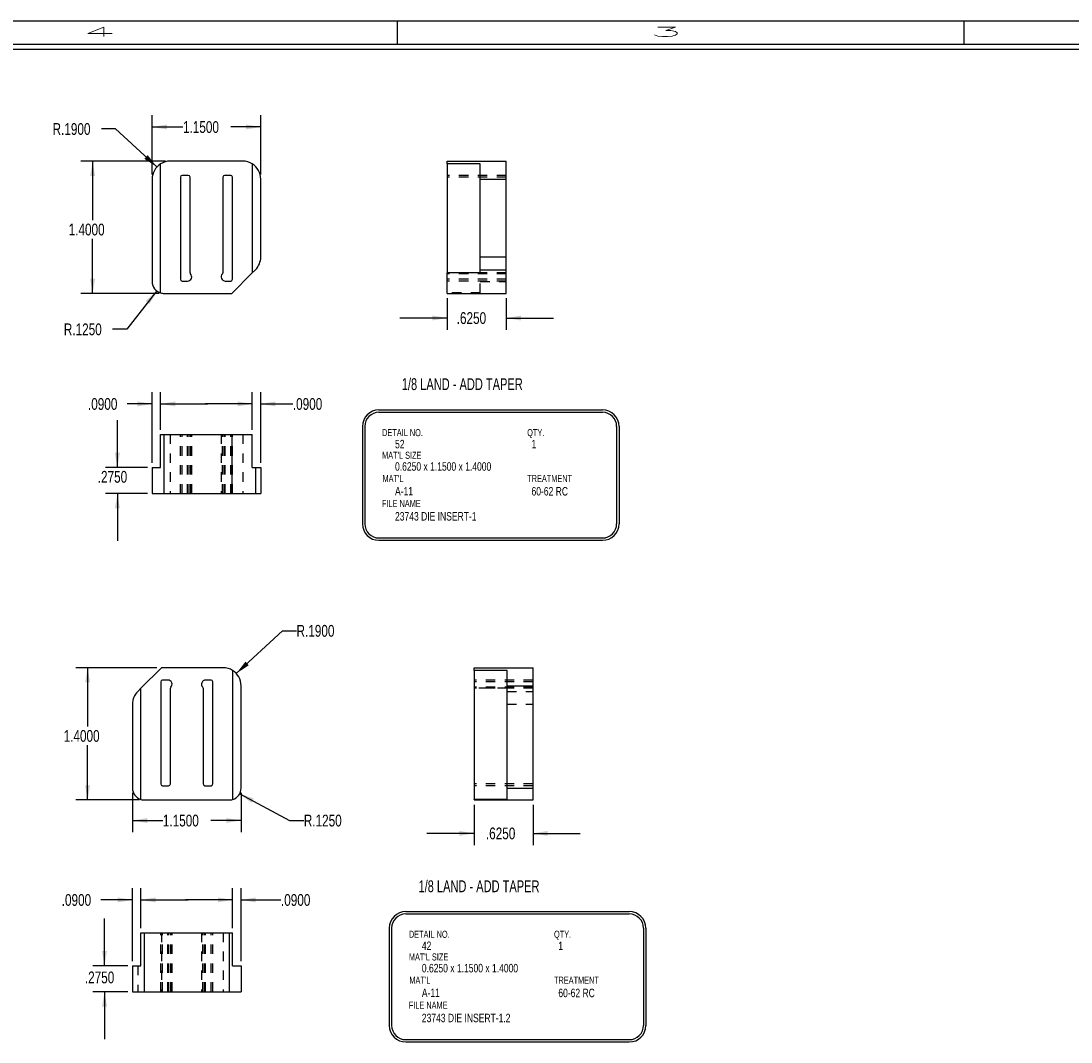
# Model space of a CAD drawing. Header units: inches. Extents: x 1802 to 2468, y -208 to -72.
# Tile 245 of 256: x 2045 to 2056, y -195 to -185. Entities that reach past the tile are written whole.
import ezdxf

# ---------------------------------------------------------------- set-up
doc = ezdxf.new("R2010")
doc.units = ezdxf.units.IN
doc.header["$LTSCALE"] = 0.5
doc.header["$MEASUREMENT"] = 0
doc.linetypes.add('HIDDEN', pattern=[0.225, 0.15, -0.075])
for name, color, linetype in [('SID-M-D', 42, 'Continuous'), ('SID-M-H', 4, 'HIDDEN'), ('SID-M-M', 233, 'Continuous'), ('SID-M-S', 105, 'Continuous')]:
    doc.layers.add(name, color=color, linetype=linetype)
doc.styles.add('R', font='ROMAND.SHX')
doc.styles.add('SLDTEXTSTYLE0', font='TXT', dxfattribs={"width": 0.595745})
doc.styles.add('SLDTEXTSTYLE1', font='TXT', dxfattribs={"width": 0.744681})

# ---------------------------------------------------------------- blocks, each defined once
blk = doc.blocks.new('*U9')
at = {"layer": 'SID-M-S'}
for p, q in [((0, 22.55), (-34, 22.55)), ((-17, 22.55), (-17, 22.3)), ((-11, 22.55), (-11, 22.3)), ((0, 22.3), (-34, 22.3)), ((0, 22.25), (-34, 22.25))]:
    blk.add_line(p, q, dxfattribs=at)
at = {"layer": 'SID-M-D', "style": 'R', "width": 4}
for s, p in [('4', (-20.327, 22.386)), ('3', (-14.327, 22.386))]:
    blk.add_text(s, height=0.1, dxfattribs=at).set_placement(p)

msp = doc.modelspace()

# ---------------------------------------------------------------- linework, layer by layer
at = {"layer": 'SID-M-D'}
for p, q in [((2046.35382, -186.17033), (2046.35382, -185.54377)), ((2047.50382, -186.17033), (2047.50382, -185.54377)), ((2045.96665, -185.68934), (2045.81665, -185.68934)), ((2046.40399, -186.09169), (2045.96665, -185.68934)), ((2046.35382, -185.66877), (2046.68057, -185.66877)), ((2047.50382, -185.66877), (2047.18856, -185.66877)), ((2046.49382, -186.03033), (2045.5989, -186.03033)), ((2045.7239, -186.03033), (2045.7239, -186.65429)), ((2045.7239, -187.43033), (2045.7239, -186.85273)), ((2046.40205, -187.40398), (2046.08588, -187.81024)), ((2046.42882, -187.43033), (2045.5989, -187.43033)), ((2049.47747, -187.48033), (2049.47747, -187.81567)), ((2050.10247, -187.48033), (2050.10247, -187.81567)), ((2049.47747, -187.69067), (2048.97747, -187.69067)), ((2050.10247, -187.69067), (2050.60247, -187.69067)), ((2046.08588, -187.81024), (2045.93588, -187.81024)), ((2046.35382, -189.22358), (2046.35382, -188.47472)), ((2046.44382, -188.87358), (2046.44382, -188.47472)), ((2047.41382, -188.87358), (2047.41382, -188.47472)), ((2047.50382, -189.22358), (2047.50382, -188.47472)), ((2046.35382, -188.59972), (2046.09012, -188.59972)), ((2046.44382, -188.59972), (2046.94382, -188.59972)), ((2047.41382, -188.59972), (2046.91382, -188.59972)), ((2047.50382, -188.59972), (2047.84347, -188.59972)), ((2045.98598, -189.27358), (2045.98598, -188.77358)), ((2046.30382, -189.27358), (2045.86098, -189.27358)), ((2046.30382, -189.54858), (2045.86098, -189.54858)), ((2045.98598, -189.54858), (2045.98598, -190.04858)), ((2047.24502, -191.45297), (2047.73256, -191.00135)), ((2047.73256, -191.00135), (2047.88256, -191.00135)), ((2046.4027, -191.39209), (2045.54578, -191.39209)), ((2045.67078, -191.39209), (2045.67078, -192.01413)), ((2045.67078, -192.79209), (2045.67078, -192.21257)), ((2046.14563, -192.71709), (2046.14563, -193.13431)), ((2047.28082, -192.72611), (2047.80955, -193.00931)), ((2047.29563, -192.71709), (2047.29563, -193.13431)), ((2046.22063, -192.79209), (2045.54578, -192.79209)), ((2049.76133, -192.84209), (2049.76133, -193.27045)), ((2050.38633, -192.84209), (2050.38633, -193.27045)), ((2046.14563, -193.00931), (2046.4673, -193.00931)), ((2047.29563, -193.00931), (2046.97529, -193.00931)), ((2047.80955, -193.00931), (2047.95955, -193.00931)), ((2049.76133, -193.14545), (2049.26133, -193.14545)), ((2050.38633, -193.14545), (2050.88633, -193.14545)), ((2046.14563, -194.49718), (2046.14563, -193.72481)), ((2046.23563, -194.14718), (2046.23563, -193.72481)), ((2047.20563, -194.14718), (2047.20563, -193.72481)), ((2047.29563, -194.49718), (2047.29563, -193.72481)), ((2046.14563, -193.84981), (2045.81217, -193.84981)), ((2046.23563, -193.84981), (2046.73563, -193.84981)), ((2047.20563, -193.84981), (2046.70563, -193.84981)), ((2047.29563, -193.84981), (2047.71774, -193.84981)), ((2045.8495, -194.54718), (2045.8495, -194.04718)), ((2046.09563, -194.54718), (2045.7245, -194.54718)), ((2046.09563, -194.82218), (2045.7245, -194.82218)), ((2045.8495, -194.82218), (2045.8495, -195.32218))]:
    msp.add_line(p, q, dxfattribs=at)
for points in [[(2046.35382, -185.66877), (2046.50982, -185.69477), (2046.50982, -185.64277)], [(2047.50382, -185.66877), (2047.34782, -185.64277), (2047.34782, -185.69477)], [(2046.40399, -186.09169), (2046.30679, -185.96693), (2046.27158, -186.0052)], [(2045.7239, -186.03033), (2045.6979, -186.18633), (2045.7499, -186.18633)], [(2045.7239, -187.43033), (2045.7499, -187.27433), (2045.6979, -187.27433)], [(2046.40205, -187.40398), (2046.28572, -187.51112), (2046.32676, -187.54306)], [(2049.47747, -187.69067), (2049.32147, -187.66467), (2049.32147, -187.71667)], [(2050.10247, -187.69067), (2050.25847, -187.71667), (2050.25847, -187.66467)], [(2046.35382, -188.59972), (2046.19782, -188.57372), (2046.19782, -188.62572)], [(2046.44382, -188.59972), (2046.59982, -188.62572), (2046.59982, -188.57372)], [(2047.41382, -188.59972), (2047.25782, -188.57372), (2047.25782, -188.62572)], [(2047.50382, -188.59972), (2047.65982, -188.62572), (2047.65982, -188.57372)], [(2045.98598, -189.27358), (2046.01198, -189.11758), (2045.95998, -189.11758)], [(2045.98598, -189.54858), (2045.95998, -189.70458), (2046.01198, -189.70458)], [(2045.67078, -191.39209), (2045.64478, -191.54809), (2045.69678, -191.54809)], [(2047.24502, -191.45297), (2047.37713, -191.36603), (2047.34179, -191.32789)], [(2045.67078, -192.79209), (2045.69678, -192.63609), (2045.64478, -192.63609)], [(2047.28082, -192.72611), (2047.40606, -192.82269), (2047.43061, -192.77685)], [(2046.14563, -193.00931), (2046.30163, -193.03531), (2046.30163, -192.98331)], [(2047.29563, -193.00931), (2047.13963, -192.98331), (2047.13963, -193.03531)], [(2049.76133, -193.14545), (2049.60533, -193.11945), (2049.60533, -193.17145)], [(2050.38633, -193.14545), (2050.54233, -193.17145), (2050.54233, -193.11945)], [(2046.14563, -193.84981), (2045.98963, -193.82381), (2045.98963, -193.87581)], [(2046.23563, -193.84981), (2046.39163, -193.87581), (2046.39163, -193.82381)], [(2047.20563, -193.84981), (2047.04963, -193.82381), (2047.04963, -193.87581)], [(2047.29563, -193.84981), (2047.45163, -193.87581), (2047.45163, -193.82381)], [(2045.8495, -194.54718), (2045.8755, -194.39118), (2045.8235, -194.39118)], [(2045.8495, -194.82218), (2045.8235, -194.97818), (2045.8755, -194.97818)]]:
    msp.add_solid(points, dxfattribs=at)
at = {"layer": 'SID-M-H'}
for p, q in [((2050.10247, -186.18185), (2049.47747, -186.18185)), ((2050.10247, -186.20045), (2049.47747, -186.20045)), ((2050.10247, -186.20045), (2049.47747, -186.20045)), ((2050.10247, -186.20045), (2049.47747, -186.20045)), ((2050.10247, -186.20045), (2049.47747, -186.20045)), ((2049.82747, -186.22033), (2050.10247, -186.22033)), ((2050.10247, -187.21272), (2049.47747, -187.21272)), ((2050.10247, -187.21272), (2049.47747, -187.21272)), ((2050.10247, -187.2244), (2049.47747, -187.2244)), ((2050.10247, -187.2244), (2049.47747, -187.2244)), ((2050.10247, -187.28045), (2049.47747, -187.28045)), ((2050.10247, -187.28045), (2049.47747, -187.28045)), ((2050.10247, -187.29905), (2049.47747, -187.29905)), ((2049.82747, -187.42533), (2049.82747, -187.21326)), ((2049.82747, -187.30533), (2050.10247, -187.30533)), ((2049.82747, -187.42533), (2049.47747, -187.42533)), ((2046.54382, -188.92358), (2046.54382, -189.54858)), ((2046.65306, -189.54858), (2046.65306, -188.92358)), ((2046.67166, -189.54858), (2046.67166, -188.92358)), ((2046.67166, -189.54858), (2046.67166, -188.92358)), ((2046.72953, -189.54858), (2046.72953, -188.92358)), ((2046.73666, -189.54858), (2046.73666, -188.92358)), ((2046.75526, -189.54858), (2046.75526, -188.92358)), ((2046.76014, -189.54858), (2046.76014, -188.92358)), ((2046.77313, -189.54858), (2046.77313, -188.92358)), ((2047.08451, -188.92358), (2047.08451, -189.54858)), ((2047.0975, -189.54858), (2047.0975, -188.92358)), ((2047.10239, -189.54858), (2047.10239, -188.92358)), ((2047.12099, -189.54858), (2047.12099, -188.92358)), ((2047.12811, -189.54858), (2047.12811, -188.92358)), ((2047.18599, -189.54858), (2047.18599, -188.92358)), ((2047.18599, -189.54858), (2047.18599, -188.92358)), ((2047.20459, -189.54858), (2047.20459, -188.92358)), ((2047.31382, -188.92358), (2047.31382, -189.54858)), ((2050.38633, -191.52337), (2049.76133, -191.52337)), ((2050.38633, -191.54197), (2049.76133, -191.54197)), ((2050.38633, -191.54197), (2049.76133, -191.54197)), ((2050.38633, -191.59802), (2049.76133, -191.59802)), ((2050.38633, -191.59802), (2049.76133, -191.59802)), ((2050.11133, -191.60916), (2049.76133, -191.60916)), ((2050.38633, -191.6097), (2049.76133, -191.6097)), ((2050.38633, -191.6097), (2049.76133, -191.6097)), ((2050.11133, -191.64351), (2050.38633, -191.64351)), ((2050.11133, -191.77786), (2050.38633, -191.77786)), ((2050.38633, -192.62197), (2049.76133, -192.62197)), ((2050.38633, -192.62197), (2049.76133, -192.62197)), ((2050.38633, -192.62197), (2049.76133, -192.62197)), ((2050.38633, -192.62197), (2049.76133, -192.62197)), ((2050.38633, -192.64057), (2049.76133, -192.64057)), ((2050.11133, -192.66709), (2050.38633, -192.66709)), ((2046.44487, -194.82218), (2046.44487, -194.19718)), ((2046.4527, -194.19718), (2046.4527, -194.82218)), ((2046.46347, -194.82218), (2046.46347, -194.19718)), ((2046.46347, -194.82218), (2046.46347, -194.19718)), ((2046.52134, -194.82218), (2046.52134, -194.19718)), ((2046.52847, -194.82218), (2046.52847, -194.19718)), ((2046.54707, -194.82218), (2046.54707, -194.19718)), ((2046.55195, -194.82218), (2046.55195, -194.19718)), ((2046.56494, -194.82218), (2046.56494, -194.19718)), ((2046.87632, -194.19718), (2046.87632, -194.82218)), ((2046.88931, -194.82218), (2046.88931, -194.19718)), ((2046.8942, -194.82218), (2046.8942, -194.19718)), ((2046.9128, -194.82218), (2046.9128, -194.19718)), ((2046.91992, -194.82218), (2046.91992, -194.19718)), ((2046.9778, -194.82218), (2046.9778, -194.19718)), ((2046.9778, -194.82218), (2046.9778, -194.19718)), ((2046.9964, -194.82218), (2046.9964, -194.19718)), ((2047.10563, -194.19718), (2047.10563, -194.82218)), ((2046.20128, -194.54718), (2046.20128, -194.82218))]:
    msp.add_line(p, q, dxfattribs=at)
at = {"layer": 'SID-M-M'}
for p, q in [((2048.75551, -188.66323), (2051.12149, -188.66323)), ((2048.75551, -188.68823), (2051.12149, -188.68823)), ((2048.58051, -188.83823), (2048.58051, -189.86875)), ((2048.60551, -188.83823), (2048.60551, -189.86875)), ((2051.27149, -188.83823), (2051.27149, -189.86875)), ((2051.29649, -188.83823), (2051.29649, -189.86875)), ((2048.75551, -190.01875), (2051.12149, -190.01875)), ((2048.75551, -190.04375), (2051.12149, -190.04375)), ((2049.03937, -193.9732), (2051.40536, -193.9732)), ((2049.03937, -193.9982), (2051.40536, -193.9982)), ((2048.86437, -194.1482), (2048.86437, -195.17872)), ((2048.88937, -194.1482), (2048.88937, -195.17872)), ((2051.55536, -194.1482), (2051.55536, -195.17872)), ((2051.58036, -194.1482), (2051.58036, -195.17872)), ((2049.03937, -195.32872), (2051.40536, -195.32872)), ((2049.03937, -195.35372), (2051.40536, -195.35372))]:
    msp.add_line(p, q, dxfattribs=at)
for centre, radius, start, end in [((2048.75551, -188.83823), 0.175, 90, 180), ((2048.75551, -188.83823), 0.15, 90, 180), ((2051.12149, -188.83823), 0.175, 0, 90), ((2051.12149, -188.83823), 0.15, 0, 90), ((2048.75551, -189.86875), 0.175, 180, 270), ((2048.75551, -189.86875), 0.15, 180, 270), ((2051.12149, -189.86875), 0.15, 270, 0), ((2051.12149, -189.86875), 0.175, 270, 0), ((2049.03937, -194.1482), 0.175, 90, 180), ((2051.40536, -194.1482), 0.175, 0, 90), ((2049.03937, -194.1482), 0.15, 90, 180), ((2051.40536, -194.1482), 0.15, 0, 90), ((2049.03937, -195.17872), 0.175, 180, 270), ((2049.03937, -195.17872), 0.15, 180, 270), ((2051.40536, -195.17872), 0.15, 270, 0), ((2051.40536, -195.17872), 0.175, 270, 0)]:
    msp.add_arc(centre, radius, start, end, dxfattribs=at)
at = {"layer": 'SID-M-S'}
for p, q in [((2046.44382, -187.42533), (2046.44382, -186.05877)), ((2047.31382, -186.03033), (2046.54382, -186.03033)), ((2047.41382, -186.05877), (2047.41382, -187.21326)), ((2049.47747, -186.03033), (2050.10247, -186.03033)), ((2049.47747, -186.05877), (2049.47747, -186.03033)), ((2049.82747, -186.05877), (2049.47747, -186.05877)), ((2049.47747, -186.05877), (2049.47747, -187.21326)), ((2049.82747, -186.22033), (2049.82747, -186.05877)), ((2050.10247, -186.22033), (2050.10247, -186.03033)), ((2046.73666, -186.18185), (2046.67166, -186.18185)), ((2047.18599, -186.18185), (2047.12099, -186.18185)), ((2046.35382, -186.22033), (2046.35382, -187.30533)), ((2046.65306, -186.20045), (2046.65306, -187.28045)), ((2046.75526, -187.21272), (2046.75526, -186.20045)), ((2047.10239, -186.20045), (2047.10239, -187.21272)), ((2047.20459, -187.28045), (2047.20459, -186.20045)), ((2047.50382, -187.04456), (2047.50382, -186.22033)), ((2049.82747, -186.22033), (2050.10247, -186.22033)), ((2049.82747, -187.04456), (2049.82747, -186.22033)), ((2050.10247, -187.04456), (2050.10247, -186.22033)), ((2049.82747, -187.04456), (2050.10247, -187.04456)), ((2049.82747, -187.17891), (2049.82747, -187.04456)), ((2050.10247, -187.17891), (2050.10247, -187.04456)), ((2047.41382, -187.21326), (2047.44817, -187.17891)), ((2049.82747, -187.17891), (2050.10247, -187.17891)), ((2049.82747, -187.21326), (2049.82747, -187.17891)), ((2050.10247, -187.43033), (2050.10247, -187.17891)), ((2046.67166, -187.29905), (2046.72953, -187.29905)), ((2047.12811, -187.29905), (2047.18599, -187.29905)), ((2047.19675, -187.43033), (2047.41382, -187.21326)), ((2049.47747, -187.43033), (2049.47747, -187.21326)), ((2049.82747, -187.21326), (2049.47747, -187.21326)), ((2046.47882, -187.43033), (2047.19675, -187.43033)), ((2049.47747, -187.43033), (2050.10247, -187.43033)), ((2046.44382, -189.27358), (2046.44382, -188.92358)), ((2046.44382, -188.92358), (2046.47882, -188.92358)), ((2046.47882, -188.92358), (2046.47882, -189.54858)), ((2046.47882, -188.92358), (2047.19675, -188.92358)), ((2047.19675, -188.92358), (2047.19675, -189.54858)), ((2047.19675, -188.92358), (2047.41382, -188.92358)), ((2047.41382, -189.27358), (2047.41382, -188.92358)), ((2046.35382, -189.27358), (2046.35382, -189.54858)), ((2046.35382, -189.27358), (2046.44382, -189.27358)), ((2047.41382, -189.27358), (2047.44817, -189.27358)), ((2047.44817, -189.27358), (2047.44817, -189.54858)), ((2047.44817, -189.27358), (2047.50382, -189.27358)), ((2047.50382, -189.27358), (2047.50382, -189.54858)), ((2046.35382, -189.54858), (2046.47882, -189.54858)), ((2046.47882, -189.54858), (2047.19675, -189.54858)), ((2047.19675, -189.54858), (2047.44817, -189.54858)), ((2047.44817, -189.54858), (2047.50382, -189.54858)), ((2046.4527, -191.39209), (2046.23563, -191.60916)), ((2047.10563, -191.39209), (2046.4527, -191.39209)), ((2049.76133, -191.39209), (2050.38633, -191.39209)), ((2049.76133, -191.42054), (2049.76133, -191.39209)), ((2050.38633, -191.58209), (2050.38633, -191.39209)), ((2046.52134, -191.52337), (2046.46347, -191.52337)), ((2046.9778, -191.52337), (2046.91992, -191.52337)), ((2047.20563, -191.42054), (2047.20563, -192.78709)), ((2050.11133, -191.42054), (2049.76133, -191.42054)), ((2049.76133, -191.42054), (2049.76133, -192.78709)), ((2050.11133, -191.58209), (2050.11133, -191.42054)), ((2046.23563, -191.60916), (2046.20128, -191.64351)), ((2046.23563, -192.78709), (2046.23563, -191.60916)), ((2046.44487, -191.54197), (2046.44487, -192.62197)), ((2046.54707, -192.62197), (2046.54707, -191.6097)), ((2046.8942, -191.6097), (2046.8942, -192.62197)), ((2046.9964, -192.62197), (2046.9964, -191.54197)), ((2047.29563, -192.66709), (2047.29563, -191.58209)), ((2050.11133, -191.58209), (2050.38633, -191.58209)), ((2050.11133, -192.66709), (2050.11133, -191.58209)), ((2050.38633, -192.66709), (2050.38633, -191.58209)), ((2046.14563, -191.77786), (2046.14563, -192.66709)), ((2046.46347, -192.64057), (2046.52847, -192.64057)), ((2046.9128, -192.64057), (2046.9778, -192.64057)), ((2050.11133, -192.66709), (2050.38633, -192.66709)), ((2050.11133, -192.78709), (2050.11133, -192.66709)), ((2050.38633, -192.79209), (2050.38633, -192.66709)), ((2046.27063, -192.79209), (2047.17063, -192.79209)), ((2049.76133, -192.79209), (2049.76133, -192.78709)), ((2050.11133, -192.78709), (2049.76133, -192.78709)), ((2049.76133, -192.79209), (2050.38633, -192.79209)), ((2046.23563, -194.54718), (2046.23563, -194.19718)), ((2046.23563, -194.19718), (2046.27063, -194.19718)), ((2046.27063, -194.19718), (2046.27063, -194.82218)), ((2046.27063, -194.19718), (2047.17063, -194.19718)), ((2047.17063, -194.19718), (2047.17063, -194.82218)), ((2047.17063, -194.19718), (2047.20563, -194.19718)), ((2047.20563, -194.54718), (2047.20563, -194.19718)), ((2046.14563, -194.54718), (2046.14563, -194.82218)), ((2046.14563, -194.54718), (2046.23563, -194.54718)), ((2047.20563, -194.54718), (2047.29563, -194.54718)), ((2047.29563, -194.54718), (2047.29563, -194.82218)), ((2046.14563, -194.82218), (2046.27063, -194.82218)), ((2046.27063, -194.82218), (2047.17063, -194.82218)), ((2047.17063, -194.82218), (2047.29563, -194.82218))]:
    msp.add_line(p, q, dxfattribs=at)
for centre, radius, start, end in [((2046.54382, -186.22033), 0.19, 121.756864, 180), ((2046.54382, -186.22033), 0.19, 90, 121.756864), ((2047.31382, -186.22033), 0.19, 58.243136, 90), ((2047.31382, -186.22033), 0.19, 0, 58.243136), ((2046.67166, -186.20045), 0.0186, 90, 180), ((2046.73666, -186.20045), 0.0186, 0, 90), ((2047.12099, -186.20045), 0.0186, 90, 180), ((2047.18599, -186.20045), 0.0186, 0, 90), ((2047.31382, -187.04456), 0.19, 315, 0), ((2046.67166, -187.28045), 0.0186, 180, 270), ((2046.72953, -187.25545), 0.0436, 270, 45.40429), ((2046.77166, -187.21272), 0.0164, 180, 225.40429), ((2047.12811, -187.25545), 0.0436, 134.59571, 270), ((2047.08599, -187.21272), 0.0164, 314.59571, 0), ((2047.18599, -187.28045), 0.0186, 270, 0), ((2046.47882, -187.30533), 0.125, 180, 253.739795), ((2046.47882, -187.30533), 0.125, 253.739795, 270), ((2047.10563, -191.58209), 0.19, 58.243136, 90), ((2046.46347, -191.54197), 0.0186, 90, 180), ((2046.52134, -191.56697), 0.0436, 314.59571, 90), ((2046.91992, -191.56697), 0.0436, 90, 225.40429), ((2046.9778, -191.54197), 0.0186, 0, 90), ((2047.10563, -191.58209), 0.19, 0, 58.243136), ((2046.56347, -191.6097), 0.0164, 134.59571, 180), ((2046.8778, -191.6097), 0.0164, 0, 45.40429), ((2046.33563, -191.77786), 0.19, 135, 180), ((2046.46347, -192.62197), 0.0186, 180, 270), ((2046.52847, -192.62197), 0.0186, 270, 0), ((2046.9128, -192.62197), 0.0186, 180, 270), ((2046.9778, -192.62197), 0.0186, 270, 0), ((2046.27063, -192.66709), 0.125, 180, 253.739795), ((2047.17063, -192.66709), 0.125, 286.260205, 0), ((2046.27063, -192.66709), 0.125, 253.739795, 270), ((2047.17063, -192.66709), 0.125, 270, 286.260205)]:
    msp.add_arc(centre, radius, start, end, dxfattribs=at)

# ---------------------------------------------------------------- block references
at = {"layer": 'SID-M-D'}
msp.add_blockref('*U9', (2065.94756, -207.09685), dxfattribs=at)

# ---------------------------------------------------------------- texts
for s, height, style, width, p in [('1/8 LAND - ADD TAPER', 0.125, 'SLDTEXTSTYLE0', 0.7, (2048.9967, -188.4531)), ('DETAIL NO.', 0.075, 'SLDTEXTSTYLE1', 0.75, (2048.78839, -188.94103)), ('QTY.', 0.075, 'SLDTEXTSTYLE1', 0.75, (2050.32463, -188.94103)), ('52', 0.09, 'SLDTEXTSTYLE1', 0.75, (2048.92533, -189.07031)), ('1', 0.09, 'SLDTEXTSTYLE1', 0.75, (2050.37036, -189.07031)), ("MAT'L SIZE", 0.075, 'SLDTEXTSTYLE1', 0.75, (2048.78839, -189.18113)), ('0.6250 x 1.1500 x 1.4000', 0.09, 'SLDTEXTSTYLE1', 0.75, (2048.92533, -189.30711)), ("MAT'L", 0.075, 'SLDTEXTSTYLE1', 0.75, (2048.79302, -189.4273)), ('TREATMENT', 0.075, 'SLDTEXTSTYLE1', 0.75, (2050.32463, -189.4273)), ('A-11', 0.09, 'SLDTEXTSTYLE1', 0.75, (2048.92533, -189.56835)), ('60-62 RC', 0.09, 'SLDTEXTSTYLE1', 0.75, (2050.37036, -189.56942)), ('FILE NAME', 0.075, 'SLDTEXTSTYLE1', 0.75, (2048.78709, -189.69143)), ('23743 DIE INSERT-1', 0.09, 'SLDTEXTSTYLE1', 0.75, (2048.92533, -189.83445)), ('1/8 LAND - ADD TAPER', 0.125, 'SLDTEXTSTYLE0', 0.7, (2049.17365, -193.76787)), ('DETAIL NO.', 0.075, 'SLDTEXTSTYLE1', 0.75, (2049.07225, -194.25099)), ('QTY.', 0.075, 'SLDTEXTSTYLE1', 0.75, (2050.60849, -194.25099)), ('42', 0.09, 'SLDTEXTSTYLE1', 0.75, (2049.20919, -194.38027)), ('1', 0.09, 'SLDTEXTSTYLE1', 0.75, (2050.65422, -194.38027)), ("MAT'L SIZE", 0.075, 'SLDTEXTSTYLE1', 0.75, (2049.07225, -194.4911)), ('0.6250 x 1.1500 x 1.4000', 0.09, 'SLDTEXTSTYLE1', 0.75, (2049.20919, -194.61708)), ("MAT'L", 0.075, 'SLDTEXTSTYLE1', 0.75, (2049.07688, -194.73727)), ('TREATMENT', 0.075, 'SLDTEXTSTYLE1', 0.75, (2050.60849, -194.73727)), ('A-11', 0.09, 'SLDTEXTSTYLE1', 0.75, (2049.20919, -194.87831)), ('60-62 RC', 0.09, 'SLDTEXTSTYLE1', 0.75, (2050.65422, -194.87939)), ('FILE NAME', 0.075, 'SLDTEXTSTYLE1', 0.75, (2049.07096, -195.0014)), ('23743 DIE INSERT-1.2', 0.09, 'SLDTEXTSTYLE1', 0.75, (2049.20919, -195.14441))]:
    msp.add_text(s, height=height, dxfattribs=dict(at, style=style, width=width)).set_placement(p)
at = {"layer": 'SID-M-D', "char_height": 0.125, "attachment_point": 1, "style": 'SLDTEXTSTYLE1'}
for s, insert in [('R.1900', (2045.29981, -185.62742)), ('1.1500', (2046.68057, -185.60686)), ('1.4000', (2045.46991, -186.6916)), ('.6250', (2049.57819, -187.62876)), ('R.1250', (2045.41904, -187.74833)), ('.0900', (2045.67449, -188.5378)), ('.0900', (2047.84347, -188.5378)), ('.2750', (2045.77817, -189.30918)), ('R.1900', (2047.88256, -190.93943)), ('1.4000', (2045.41679, -192.05143)), ('1.1500', (2046.4673, -192.9474)), ('R.1250', (2047.95955, -192.9474)), ('.6250', (2049.88736, -193.08353)), ('.0900', (2045.39654, -193.78789)), ('.0900', (2047.71774, -193.78789)), ('.2750', (2045.64169, -194.6078))]:
    msp.add_mtext(s, dxfattribs=dict(at, insert=insert))

doc.saveas('drawing.dxf')
